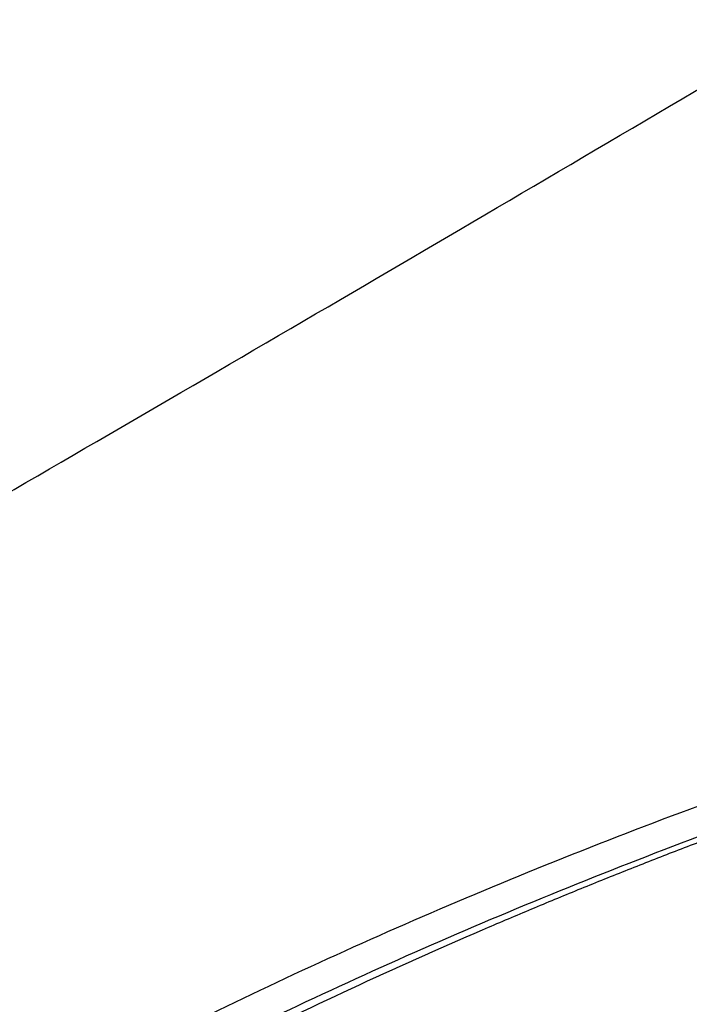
# Model space of a CAD drawing. Header units: millimetres. Extents: x -117 to 444, y -157 to 472.
# Tile 18 of 160: x 332 to 352, y -81 to -51. Entities that reach past the tile are written whole.
import ezdxf

# ---------------------------------------------------------------- set-up
doc = ezdxf.new("R2010")
doc.units = ezdxf.units.MM

msp = doc.modelspace()

# ---------------------------------------------------------------- linework, layer by layer
at = {"color": 7, "linetype": 'Continuous', "lineweight": 25}
for points, knots in [([(305.048, -80.45), (305.087, -80.429), (305.252, -80.336), (305.792, -80.037), (309.219, -78.134), (315.559, -74.568), (323.016, -70.303), (327.705, -67.599), (332.809, -64.65), (341.118, -59.812), (349.881, -54.655), (354.728, -51.788), (355.58, -51.284), (355.849, -51.123), (355.923, -51.078)], [0.098562, 0.098562, 0.098562, 0.098562, 0.1010315, 0.108844, 0.1322815, 0.311969, 0.468219, 0.5005877, 0.530719, 0.702594, 0.8666565, 0.890094, 0.8979065, 0.900907, 0.900907, 0.900907, 0.900907]), ([(302.847, -106.083), (303.725, -105.154), (304.63, -104.235), (306.494, -102.418), (307.453, -101.519), (310.399, -98.863), (312.457, -97.145), (318.913, -92.146), (323.589, -89.018), (331.171, -84.64), (333.777, -83.243), (339.144, -80.572), (341.904, -79.298), (346.161, -77.479), (347.6, -76.889), (350.515, -75.739), (351.989, -75.181), (356.45, -73.56), (359.48, -72.549), (362.566, -71.608)], [0, 0, 0, 0, 0.0625, 0.0625, 0.125, 0.125, 0.25, 0.25, 0.5, 0.5, 0.625, 0.625, 0.75, 0.75, 0.8125, 0.8125, 0.875, 0.875, 1, 1, 1, 1]), ([(362.566, -72.508), (362.378, -72.566), (362.189, -72.624), (361.813, -72.742), (361.25, -72.919), (359.942, -73.336), (357.346, -74.193), (352.237, -75.989), (348.001, -77.671), (343.86, -79.448), (342.495, -80.056), (339.799, -81.305), (338.466, -81.946), (335.84, -83.256), (334.547, -83.925), (331.999, -85.293), (330.744, -85.992), (324.58, -89.552), (320.015, -92.599), (313.706, -97.462), (311.692, -99.132), (308.809, -101.711), (307.87, -102.583), (306.497, -103.909), (305.819, -104.577), (305.155, -105.252), (304.825, -105.59), (304.716, -105.703), (304.497, -105.929), (304.388, -106.042), (304.28, -106.155)], [0, 0, 0, 0, 0.007812, 0.007812, 0.015625, 0.03125, 0.0625, 0.125, 0.25, 0.25, 0.3125, 0.3125, 0.375, 0.375, 0.4375, 0.4375, 0.5, 0.5, 0.75, 0.75, 0.875, 0.875, 0.9375, 0.9375, 0.96875, 0.984375, 0.984375, 0.992187, 0.992187, 1, 1, 1, 1]), ([(362.625, -72.614), (362.371, -72.694), (361.861, -72.854), (361.101, -73.098), (360.343, -73.344), (359.588, -73.593), (358.835, -73.844), (358.085, -74.098), (357.338, -74.355), (356.594, -74.615), (355.853, -74.878), (355.114, -75.143), (354.378, -75.411), (353.645, -75.682), (352.915, -75.956), (352.187, -76.232), (351.462, -76.511), (350.74, -76.793), (350.021, -77.078), (349.304, -77.365), (348.59, -77.655), (347.879, -77.948), (347.171, -78.244), (346.465, -78.542), (344.644, -79.323), (341.75, -80.619), (337.86, -82.495), (334.081, -84.455), (330.421, -86.496), (326.883, -88.612), (323.473, -90.802), (320.188, -93.066), (317.731, -94.884), (316.023, -96.21), (315.012, -97.014), (314.016, -97.825), (313.036, -98.643), (312.071, -99.469), (311.122, -100.301), (310.188, -101.141), (309.269, -101.988), (308.366, -102.841), (307.478, -103.703), (306.605, -104.571), (306.036, -105.155), (305.751, -105.447)], [0, 0, 0, 0, 0.0108621, 0.0217206, 0.0325761, 0.0434287, 0.054279, 0.0651271, 0.0759736, 0.0868186, 0.0976626, 0.108506, 0.119349, 0.1301921, 0.1410355, 0.1518797, 0.162725, 0.1735716, 0.1844201, 0.1952707, 0.2061238, 0.2169798, 0.2278389, 0.2387016, 0.2495681, 0.3123024, 0.3749702, 0.4376393, 0.5003775, 0.5628236, 0.6252003, 0.6875744, 0.7500129, 0.7708733, 0.7917203, 0.8125564, 0.833384, 0.8542058, 0.875024, 0.8958413, 0.9166601, 0.9374829, 0.9583121, 0.9791503, 1, 1, 1, 1])]:
    msp.add_open_spline(points, degree=3, knots=knots, dxfattribs=at)

doc.saveas('drawing.dxf')
